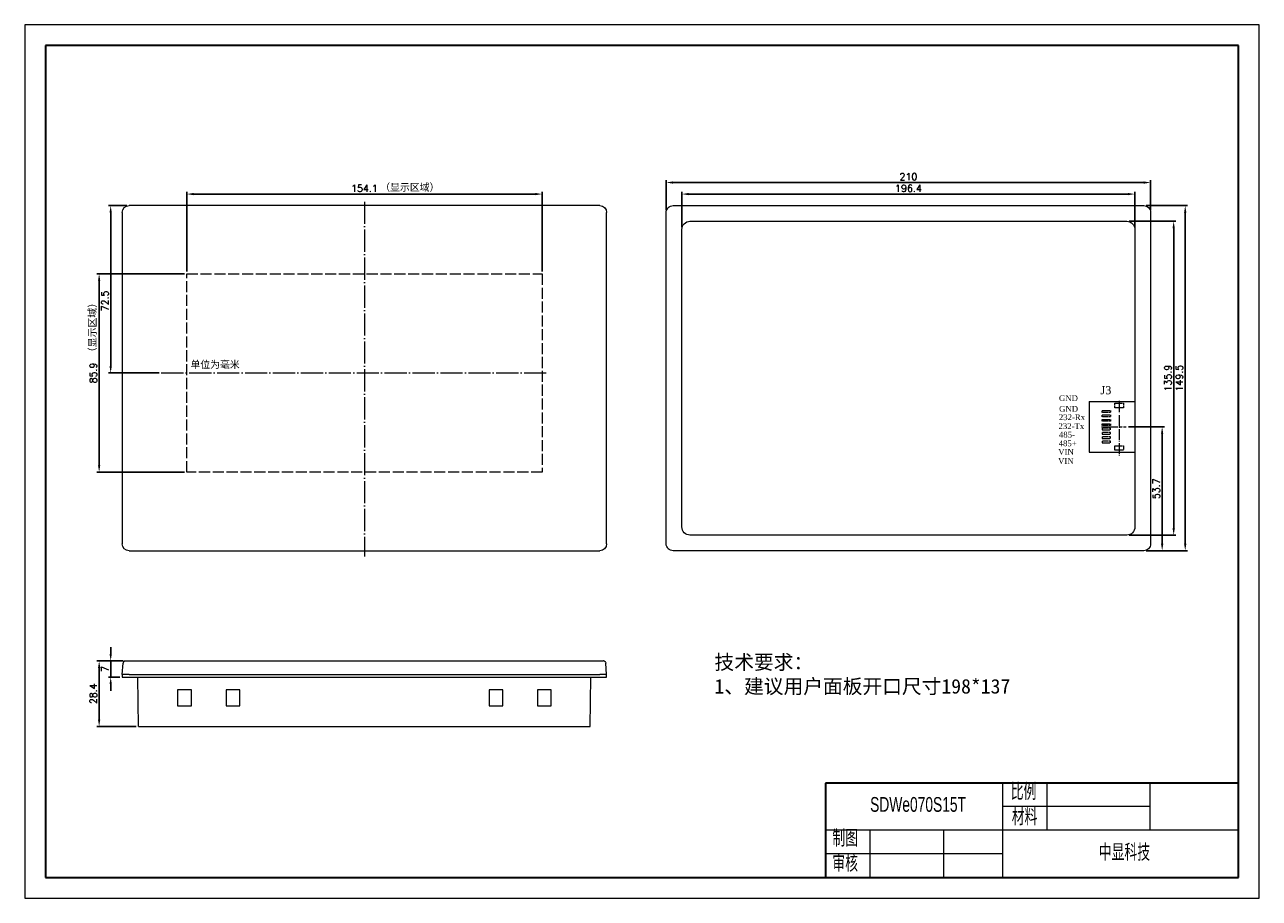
# Model space of a CAD drawing. Header units: millimetres. Extents: x -461 to 74, y -2723 to -2345.
import ezdxf

# ---------------------------------------------------------------- set-up
doc = ezdxf.new("R2010")
doc.units = ezdxf.units.MM
doc.header["$LTSCALE"] = 0.2
doc.header["$PDSIZE"] = -5
doc.linetypes.add('ACAD_ISO02W100', pattern=[15, 12, -3])
doc.linetypes.add('ACAD_ISO04W100', pattern=[30, 24, -3, 0, -3])
doc.layers.get('0').update_dxf_attribs({"lineweight": 18})
doc.layers.get('Defpoints').update_dxf_attribs({"lineweight": 18})
for name, color, linetype, lineweight in [('1', 7, 'Continuous', 18), ('3', 7, 'Continuous', 18), ('thick', 7, 'Continuous', 30), ('thin', 7, 'Continuous', 18), ('标注', 1, 'Continuous', 0), ('粗实线层', 7, 'Continuous', 35), ('细实线层', 7, 'Continuous', 18), ('虚线', 7, 'ACAD_ISO02W100', 0)]:
    doc.layers.add(name, color=color, linetype=linetype, lineweight=lineweight)
doc.styles.get("Standard").update_dxf_attribs({"font": 'txt.shx', "bigfont": 'gbcbig.shx'})
doc.styles.add('机械字体', font='txt', dxfattribs={"width": 0.67})
doc.dimstyles.new('ISO-25', dxfattribs={"dimtxt": 3, "dimasz": 3, "dimexe": 1, "dimexo": 1, "dimgap": 1, "dimtad": 1, "dimdsep": 46, "dimtxsty": 'Standard', "dimcen": 2.5, "dimdle": 6, "dimadec": 0, "dimazin": 0, "dimtfac": 1, "dimtmove": 0, "dimatfit": 3, "dimfxl": 1, "dimarcsym": 0})

# ---------------------------------------------------------------- blocks, each defined once
blk = doc.blocks.new('*X6')
at = {"layer": '粗实线层'}
for p, q in [((-287, 200), (-287, -200)), ((287, 200), (-287, 200)), ((287, -200), (287, 200)), ((-287, -200), (287, -200))]:
    blk.add_line(p, q, dxfattribs=at)
at = {"layer": '细实线层'}
for p, q in [((297, 210), (-297, 210)), ((-297, 210), (-297, -210)), ((297, -210), (297, 210)), ((-297, -210), (297, -210))]:
    blk.add_line(p, q, dxfattribs=at)
blk = doc.blocks.new('*D7')
at = {"color": 0, "linetype": 'Continuous', "lineweight": -2}
for p, q in [((-390.98, -2451.71), (-390.98, -2417.16)), ((-387.98, -2418.16), (-239.88, -2418.16)), ((-236.88, -2451.71), (-236.88, -2417.16))]:
    blk.add_line(p, q, dxfattribs=at)
at = {"color": 0}
for points in [[(-387.98, -2417.66), (-387.98, -2418.66), (-390.98, -2418.16)], [(-239.88, -2417.66), (-239.88, -2418.66), (-236.88, -2418.16)]]:
    blk.add_solid(points, dxfattribs=at)
at = {"layer": 'Defpoints', "color": 0}
for p in [(-236.88, -2418.16), (-390.98, -2452.71), (-236.88, -2452.71)]:
    blk.add_point(p, dxfattribs=at)
at = {"color": 0, "insert": (-313.93, -2415.66), "char_height": 3, "attachment_point": 5}
blk.add_mtext('154.1', dxfattribs=at)
blk = doc.blocks.new('*D8')
at = {"color": 0, "linetype": 'Continuous', "lineweight": -2}
for p, q in [((-391.98, -2452.71), (-429.93, -2452.71)), ((-428.93, -2455.71), (-428.93, -2535.61)), ((-391.98, -2538.61), (-429.93, -2538.61))]:
    blk.add_line(p, q, dxfattribs=at)
at = {"color": 0}
for points in [[(-429.43, -2455.71), (-428.43, -2455.71), (-428.93, -2452.71)], [(-429.43, -2535.61), (-428.43, -2535.61), (-428.93, -2538.61)]]:
    blk.add_solid(points, dxfattribs=at)
at = {"layer": 'Defpoints', "color": 0}
for p in [(-390.98, -2452.71), (-428.93, -2538.61), (-390.98, -2538.61)]:
    blk.add_point(p, dxfattribs=at)
at = {"color": 0, "insert": (-431.43, -2495.66), "char_height": 3, "attachment_point": 5, "rotation": 90}
blk.add_mtext('85.9', dxfattribs=at)
blk = doc.blocks.new('*D9')
at = {"color": 0, "linetype": 'Continuous', "lineweight": -2}
for p, q in [((-416.93, -2423.16), (-424.93, -2423.16)), ((-423.93, -2426.16), (-423.93, -2492.66)), ((-402.98, -2495.66), (-424.93, -2495.66))]:
    blk.add_line(p, q, dxfattribs=at)
at = {"color": 0}
for points in [[(-424.43, -2426.16), (-423.43, -2426.16), (-423.93, -2423.16)], [(-424.43, -2492.66), (-423.43, -2492.66), (-423.93, -2495.66)]]:
    blk.add_solid(points, dxfattribs=at)
at = {"layer": 'Defpoints', "color": 0}
for p in [(-415.93, -2423.16), (-423.93, -2495.66), (-401.98, -2495.66)]:
    blk.add_point(p, dxfattribs=at)
at = {"color": 0, "insert": (-426.43, -2464.46), "char_height": 3, "attachment_point": 5, "rotation": 90}
blk.add_mtext('72.5', dxfattribs=at)
blk = doc.blocks.new('*D10')
at = {"color": 0, "linetype": 'Continuous', "lineweight": -2}
for p, q in [((-183.12, -2425.16), (-183.12, -2412.16)), ((-180.12, -2413.16), (23.88, -2413.16)), ((26.88, -2425.16), (26.88, -2412.16))]:
    blk.add_line(p, q, dxfattribs=at)
at = {"color": 0}
for points in [[(-180.12, -2412.66), (-180.12, -2413.66), (-183.12, -2413.16)], [(23.88, -2412.66), (23.88, -2413.66), (26.88, -2413.16)]]:
    blk.add_solid(points, dxfattribs=at)
at = {"layer": 'Defpoints', "color": 0}
for p in [(26.88, -2413.16), (-183.12, -2426.16), (26.88, -2426.16)]:
    blk.add_point(p, dxfattribs=at)
at = {"color": 0, "insert": (-78.12, -2410.66), "char_height": 3, "attachment_point": 5}
blk.add_mtext('210', dxfattribs=at)
blk = doc.blocks.new('*D11')
at = {"color": 0, "linetype": 'Continuous', "lineweight": -2}
for p, q in [((24.88, -2423.16), (42.88, -2423.16)), ((41.88, -2426.16), (41.88, -2569.66)), ((24.88, -2572.66), (42.88, -2572.66))]:
    blk.add_line(p, q, dxfattribs=at)
at = {"color": 0}
for points in [[(41.38, -2426.16), (42.38, -2426.16), (41.88, -2423.16)], [(41.38, -2569.66), (42.38, -2569.66), (41.88, -2572.66)]]:
    blk.add_solid(points, dxfattribs=at)
at = {"layer": 'Defpoints', "color": 0}
for p in [(23.88, -2423.16), (23.88, -2572.66), (41.88, -2572.66)]:
    blk.add_point(p, dxfattribs=at)
at = {"color": 0, "insert": (39.38, -2497.91), "char_height": 3, "attachment_point": 5, "rotation": 90}
blk.add_mtext('149.5', dxfattribs=at)
blk = doc.blocks.new('*D12')
at = {"color": 0, "linetype": 'Continuous', "lineweight": -2}
for p, q in [((17.58, -2429.96), (37.88, -2429.96)), ((36.88, -2432.96), (36.88, -2562.86)), ((17.58, -2565.86), (37.88, -2565.86))]:
    blk.add_line(p, q, dxfattribs=at)
at = {"color": 0}
for points in [[(36.38, -2432.96), (37.38, -2432.96), (36.88, -2429.96)], [(36.38, -2562.86), (37.38, -2562.86), (36.88, -2565.86)]]:
    blk.add_solid(points, dxfattribs=at)
at = {"layer": 'Defpoints', "color": 0}
for p in [(16.58, -2429.96), (16.58, -2565.86), (36.88, -2565.86)]:
    blk.add_point(p, dxfattribs=at)
at = {"color": 0, "insert": (34.38, -2497.91), "char_height": 3, "attachment_point": 5, "rotation": 90}
blk.add_mtext('135.9', dxfattribs=at)
blk = doc.blocks.new('*D13')
at = {"color": 0, "linetype": 'Continuous', "lineweight": -2}
for p, q in [((-176.32, -2432.46), (-176.32, -2417.16)), ((-173.32, -2418.16), (17.08, -2418.16)), ((20.08, -2432.46), (20.08, -2417.16))]:
    blk.add_line(p, q, dxfattribs=at)
at = {"color": 0}
for points in [[(-173.32, -2417.66), (-173.32, -2418.66), (-176.32, -2418.16)], [(17.08, -2417.66), (17.08, -2418.66), (20.08, -2418.16)]]:
    blk.add_solid(points, dxfattribs=at)
at = {"layer": 'Defpoints', "color": 0}
for p in [(20.08, -2418.16), (-176.32, -2433.46), (20.08, -2433.46)]:
    blk.add_point(p, dxfattribs=at)
at = {"color": 0, "insert": (-78.12, -2415.66), "char_height": 3, "attachment_point": 5}
blk.add_mtext('196.4', dxfattribs=at)
blk = doc.blocks.new('*D14')
at = {"color": 0, "linetype": 'Continuous', "lineweight": -2}
for p, q in [((17.22, -2518.96), (32.88, -2518.96)), ((31.88, -2569.66), (31.88, -2521.96)), ((24.88, -2572.66), (32.88, -2572.66))]:
    blk.add_line(p, q, dxfattribs=at)
at = {"color": 0}
for points in [[(31.38, -2521.96), (32.38, -2521.96), (31.88, -2518.96)], [(31.38, -2569.66), (32.38, -2569.66), (31.88, -2572.66)]]:
    blk.add_solid(points, dxfattribs=at)
at = {"layer": 'Defpoints', "color": 0}
for p in [(16.22, -2518.96), (31.88, -2518.96), (23.88, -2572.66)]:
    blk.add_point(p, dxfattribs=at)
at = {"color": 0, "insert": (29.38, -2545.81), "char_height": 3, "attachment_point": 5, "rotation": 90}
blk.add_mtext('53.7', dxfattribs=at)
blk = doc.blocks.new('*D15')
at = {"color": 0, "linetype": 'Continuous', "lineweight": -2}
for p, q in [((-423.93, -2617.4), (-423.93, -2614.4)), ((-418.59, -2620.4), (-424.93, -2620.4)), ((-423.93, -2620.4), (-423.93, -2627.4)), ((-419.93, -2627.4), (-424.93, -2627.4)), ((-423.93, -2630.4), (-423.93, -2633.4))]:
    blk.add_line(p, q, dxfattribs=at)
at = {"color": 0}
for points in [[(-424.43, -2617.4), (-423.43, -2617.4), (-423.93, -2620.4)], [(-424.43, -2630.4), (-423.43, -2630.4), (-423.93, -2627.4)]]:
    blk.add_solid(points, dxfattribs=at)
at = {"layer": 'Defpoints', "color": 0}
for p in [(-417.59, -2620.4), (-423.93, -2627.4), (-418.93, -2627.4)]:
    blk.add_point(p, dxfattribs=at)
at = {"color": 0, "insert": (-426.43, -2623.9), "char_height": 3, "attachment_point": 5, "rotation": 90}
blk.add_mtext('7', dxfattribs=at)
blk = doc.blocks.new('*D16')
at = {"color": 0, "linetype": 'Continuous', "lineweight": -2}
for p, q in [((-418.59, -2620.4), (-429.93, -2620.4)), ((-428.93, -2623.4), (-428.93, -2645.8)), ((-412.84, -2648.8), (-429.93, -2648.8))]:
    blk.add_line(p, q, dxfattribs=at)
at = {"color": 0}
for points in [[(-429.43, -2623.4), (-428.43, -2623.4), (-428.93, -2620.4)], [(-429.43, -2645.8), (-428.43, -2645.8), (-428.93, -2648.8)]]:
    blk.add_solid(points, dxfattribs=at)
at = {"layer": 'Defpoints', "color": 0}
for p in [(-417.59, -2620.4), (-428.93, -2648.8), (-411.84, -2648.8)]:
    blk.add_point(p, dxfattribs=at)
at = {"color": 0, "insert": (-431.43, -2634.6), "char_height": 3, "attachment_point": 5, "rotation": 90}
blk.add_mtext('28.4', dxfattribs=at)

msp = doc.modelspace()

# ---------------------------------------------------------------- linework, layer by layer
at = {"linetype": 'ACAD_ISO04W100', "lineweight": 18, "ltscale": 2}
for p, q in [((-313.927, -2421.471), (-313.927, -2575.185)), ((-401.984, -2495.663), (-234.299, -2495.663))]:
    msp.add_line(p, q, dxfattribs=at)
at = {"linetype": 'ACAD_ISO04W100', "lineweight": 0}
msp.add_line((13.2, -2507.767), (13.2, -2531.986), dxfattribs=at)
at = {"linetype": 'ACAD_ISO04W100', "lineweight": 0, "ltscale": 0.3}
msp.add_line((5.572, -2518.963), (16.221, -2518.963), dxfattribs=at)
at = {"lineweight": 18}
for p, q in [((-418.927, -2626.2), (-418.927, -2627.4)), ((-418.927, -2627.4), (-208.927, -2627.4)), ((-208.927, -2627.4), (-208.927, -2626.2))]:
    msp.add_line(p, q, dxfattribs=at)
for p in [(-114.029, -2673.287), (-321.109, -2714.204)]:
    msp.add_line(p, (-114.029, -2714.204))
for points in [[(-180.119, -2423.163), (23.881, -2423.163, -0.4142136), (26.881, -2426.163), (26.881, -2569.663, -0.4142136), (23.881, -2572.663), (-180.119, -2572.663, -0.4142136), (-183.119, -2569.663), (-183.119, -2426.163, -0.4142136)], [(-172.819, -2429.963), (16.581, -2429.963, -0.4142136), (20.081, -2433.463), (20.081, -2562.363, -0.4142136), (16.581, -2565.863), (-172.819, -2565.863, -0.4142136), (-176.319, -2562.363), (-176.319, -2433.463, -0.4142136)]]:
    msp.add_lwpolyline(points, format="xyb", close=True)
at = {"color": 1, "linetype": 'ACAD_ISO02W100', "lineweight": 18, "ltscale": 2}
msp.add_lwpolyline([(-390.977, -2452.713), (-236.877, -2452.713), (-236.877, -2538.613), (-390.977, -2538.613)], close=True, dxfattribs=at)
at = {"layer": '1', "linetype": 'Continuous', "lineweight": 18}
for p, q in [((-211.919, -2423.163), (-415.934, -2423.163)), ((-418.927, -2426.156), (-418.927, -2569.671)), ((-208.927, -2569.671), (-208.927, -2426.156)), ((-415.934, -2572.663), (-211.919, -2572.663)), ((-418.927, -2626.2), (-418.586, -2621.33)), ((-417.587, -2620.4), (-212.263, -2620.4)), ((-208.927, -2626.2), (-209.267, -2621.33)), ((-415.934, -2626.2), (-418.927, -2626.2)), ((-415.934, -2626.2), (-211.919, -2626.2)), ((-411.836, -2648.8), (-412.132, -2627.4)), ((-216.017, -2648.8), (-215.721, -2627.4)), ((-208.927, -2626.2), (-211.919, -2626.2)), ((-388.927, -2632.9), (-394.927, -2632.9)), ((-394.927, -2632.9), (-394.927, -2639.9)), ((-388.927, -2639.9), (-388.927, -2632.9)), ((-367.927, -2632.9), (-373.927, -2632.9)), ((-373.927, -2632.9), (-373.927, -2639.9)), ((-367.927, -2639.9), (-367.927, -2632.9)), ((-253.927, -2632.9), (-259.927, -2632.9)), ((-259.927, -2632.9), (-259.927, -2639.9)), ((-253.927, -2639.9), (-253.927, -2632.9)), ((-232.927, -2632.9), (-238.927, -2632.9)), ((-238.927, -2632.9), (-238.927, -2639.9)), ((-232.927, -2639.9), (-232.927, -2632.9)), ((-394.927, -2639.9), (-388.927, -2639.9)), ((-373.927, -2639.9), (-367.927, -2639.9)), ((-259.927, -2639.9), (-253.927, -2639.9)), ((-238.927, -2639.9), (-232.927, -2639.9)), ((-411.836, -2648.8), (-408.336, -2648.8)), ((-408.336, -2648.8), (-219.517, -2648.8)), ((-219.517, -2648.8), (-216.017, -2648.8))]:
    msp.add_line(p, q, dxfattribs=at)
at = {"layer": '1', "linetype": 'Continuous', "lineweight": 18, "extrusion": (0, 0, -1)}
for centre, major_axis in [((-415.919, -2426.171), (-2.132, 2.132)), ((-211.934, -2426.171), (2.132, 2.132)), ((-415.919, -2569.656), (-2.132, -2.132)), ((-211.934, -2569.656), (2.132, -2.132))]:
    msp.add_ellipse(centre, major_axis=major_axis, ratio=0.9951458, start_param=5.5002201, end_param=7.0661505, dxfattribs=at)
at = {"layer": '1', "linetype": 'Continuous', "lineweight": 18}
for points in [[(-418.53, -2621.321), (-418.552, -2621.324), (-418.569, -2621.327), (-418.586, -2621.33)], [(-417.944, -2620.472), (-417.831, -2620.426), (-417.71, -2620.4), (-417.587, -2620.4)], [(-209.909, -2620.472), (-210.022, -2620.426), (-210.143, -2620.4), (-210.267, -2620.4)], [(-209.323, -2621.321), (-209.301, -2621.324), (-209.284, -2621.327), (-209.267, -2621.33)]]:
    msp.add_open_spline(points, degree=3, dxfattribs=at)
for points, knots in [([(-418.217, -2620.667), (-418.266, -2620.712), (-418.351, -2620.81), (-418.475, -2621.027), (-418.52, -2621.202), (-418.53, -2621.321)], [0, 0, 0, 0, 0.26243801, 0.51977736, 0.97833187, 0.97833187, 0.97833187, 0.97833187]), ([(-417.944, -2620.472), (-418.002, -2620.487), (-418.113, -2620.544), (-418.194, -2620.626), (-418.226, -2620.673), (-418.228, -2620.677)], [0, 0, 0, 0, 0.23555291, 0.48277883, 0.50408263, 0.50408263, 0.50408263, 0.50408263]), ([(-212.263, -2620.4), (-212.039, -2620.4), (-211.813, -2620.4), (-211.39, -2620.4), (-211.189, -2620.4), (-210.84, -2620.4), (-210.687, -2620.4), (-210.451, -2620.4), (-210.364, -2620.4), (-210.283, -2620.4), (-210.267, -2620.4), (-210.267, -2620.4)], [0, 0, 0, 0, 0.2154071, 0.2154071, 0.4308141, 0.4308141, 0.6462212, 0.6462212, 0.8616282, 0.8616282, 1, 1, 1, 1]), ([(-209.909, -2620.472), (-209.852, -2620.487), (-209.741, -2620.544), (-209.659, -2620.626), (-209.627, -2620.673), (-209.625, -2620.677)], [0, 0, 0, 0, 0.23555291, 0.48277883, 0.50408263, 0.50408263, 0.50408263, 0.50408263]), ([(-209.636, -2620.667), (-209.588, -2620.712), (-209.502, -2620.81), (-209.378, -2621.027), (-209.334, -2621.202), (-209.323, -2621.321)], [0, 0, 0, 0, 0.26243801, 0.51977736, 0.97833187, 0.97833187, 0.97833187, 0.97833187])]:
    msp.add_open_spline(points, degree=3, knots=knots, dxfattribs=at)
at = {"layer": '3', "color": 7, "linetype": 'Continuous'}
for p, q in [((0.295, -2507.963), (20.081, -2507.963)), ((0.295, -2507.963), (0.295, -2529.963)), ((0.295, -2529.963), (20.081, -2529.963))]:
    msp.add_line(p, q, dxfattribs=at)
at = {"layer": 'thick'}
for p, q in [((-114.029, -2673.287), (-114.029, -2714.204)), ((-114.029, -2673.287), (-114.029, -2714.204)), ((64.984, -2673.287), (-114.029, -2673.287)), ((64.984, -2714.204), (64.984, -2673.287)), ((-114.029, -2714.204), (64.984, -2714.204))]:
    msp.add_line(p, q, dxfattribs=at)
at = {"layer": 'thin'}
for p, q in [((-37.309, -2673.287), (-37.309, -2714.204)), ((-18.129, -2673.287), (-18.129, -2693.746)), ((26.624, -2693.746), (26.624, -2673.287)), ((26.624, -2683.516), (-37.309, -2683.516)), ((64.984, -2693.746), (-114.029, -2693.746)), ((-94.849, -2693.746), (-94.849, -2714.204)), ((-62.882, -2693.746), (-62.882, -2714.204)), ((-37.309, -2703.975), (-114.029, -2703.975))]:
    msp.add_line(p, q, dxfattribs=at)
at = {"layer": '虚线', "linetype": 'ACAD_ISO02W100', "ltscale": 0.3}
for p, q in [((11.308, -2508.791), (15.092, -2508.791)), ((11.308, -2510.684), (11.308, -2508.791)), ((15.092, -2508.791), (15.092, -2510.684)), ((5.819, -2511.961), (9.415, -2511.961)), ((5.819, -2512.718), (5.819, -2511.961)), ((9.415, -2512.718), (5.819, -2512.718)), ((5.819, -2514.611), (5.819, -2513.854)), ((5.819, -2513.854), (9.415, -2513.854)), ((9.415, -2514.611), (5.819, -2514.611)), ((9.415, -2511.961), (9.415, -2512.718)), ((9.415, -2513.854), (9.415, -2514.611)), ((15.092, -2510.684), (11.308, -2510.684)), ((5.819, -2516.503), (5.819, -2515.746)), ((5.819, -2515.746), (9.415, -2515.746)), ((9.415, -2516.503), (5.819, -2516.503)), ((5.819, -2518.396), (5.819, -2517.639)), ((5.819, -2517.639), (9.415, -2517.639)), ((9.415, -2518.396), (5.819, -2518.396)), ((9.415, -2519.531), (5.819, -2519.531)), ((5.819, -2519.531), (5.819, -2520.288)), ((5.819, -2520.288), (9.415, -2520.288)), ((9.415, -2515.746), (9.415, -2516.503)), ((9.415, -2517.639), (9.415, -2518.396)), ((9.415, -2520.288), (9.415, -2519.531)), ((9.415, -2521.424), (5.819, -2521.424)), ((5.819, -2521.424), (5.819, -2522.181)), ((5.819, -2522.181), (9.415, -2522.181)), ((5.819, -2523.316), (5.819, -2524.073)), ((9.415, -2523.316), (5.819, -2523.316)), ((5.819, -2524.073), (9.415, -2524.073)), ((5.819, -2525.208), (5.819, -2525.965)), ((9.415, -2525.208), (5.819, -2525.208)), ((5.819, -2525.965), (9.415, -2525.965)), ((9.415, -2522.181), (9.415, -2521.424)), ((9.415, -2524.073), (9.415, -2523.316)), ((9.415, -2525.965), (9.415, -2525.208)), ((11.308, -2529.135), (11.308, -2527.243)), ((11.308, -2527.243), (15.092, -2527.243)), ((15.092, -2529.135), (11.308, -2529.135))]:
    msp.add_line(p, q, dxfattribs=at)
at = {"layer": '虚线', "ltscale": 0.3}
msp.add_line((15.092, -2527.243), (15.092, -2529.135), dxfattribs=at)

# ---------------------------------------------------------------- block references
at = {"layer": '粗实线层', "lineweight": -3, "xscale": 0.9010149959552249, "yscale": 0.9010149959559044, "zscale": 0.901014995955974}
msp.add_blockref('*X6', (-193.607, -2534.001), dxfattribs=at)

# ---------------------------------------------------------------- texts
at = {"lineweight": 5, "insert": (-307.08, -2413.645), "char_height": 3.13578, "width": 27.41743, "attachment_point": 1}
msp.add_mtext('{\\fSimSun|b0|i0|c134|p2;\\C1;（显示区域）}', dxfattribs=at)
at = {"lineweight": 5, "insert": (-433.434, -2488.791), "char_height": 3.13578, "width": 27.41743, "attachment_point": 1, "rotation": 90}
msp.add_mtext('{\\fSimSun|b0|i0|c134|p2;\\C1;（显示区域）}', dxfattribs=at)
at = {"lineweight": -3, "insert": (-389.369, -2490.42), "char_height": 3.13578, "width": 57.7248, "attachment_point": 1}
msp.add_mtext('{\\fSimSun|b0|i0|c134|p2;单位为毫米}', dxfattribs=at)
at = {"layer": 'thick', "attachment_point": 1, "style": '机械字体'}
for s, insert, char_height, width in [('比例', (-33.751, -2673.586), 6.3933, 16.24132), ('{\\fArial|b0|i0|c0|p32;SDWe070S15T}', (-94.721, -2679.356), 6.39332, 31.01012), ('材料', (-33.33, -2684.506), 6.3933, 16.24132), ('制图', (-111.09, -2693.746), 6.3933, 16.24132), ('中显科技', (4.379, -2699.889), 6.3933, 77.01647), ('审核', (-111.09, -2704.665), 6.3933, 16.24132)]:
    msp.add_mtext(s, dxfattribs=dict(at, insert=insert, char_height=char_height, width=width))
at = {"layer": '标注', "color": 0, "lineweight": 0, "attachment_point": 1}
for s, insert, char_height, width in [('{\\fTimes New Roman|b0|i0|c0|p18;\\H1.12x;J3}', (5.152, -2501.343), 3.13578, 10.26115), ('{\\fTimes New Roman|b0|i0|c0|p18;\\H0.8x;GND}', (-12.847, -2505.312), 3.13578, 33.33434), ('{\\fTimes New Roman|b0|i0|c0|p18;GND}', (-12.787, -2509.961), 2.50863, 8.54729), ('{\\fTimes New Roman|b0|i0|c186|p18;232-Rx}', (-12.903, -2513.571), 2.50863, 8.54729), ('{\\fTimes New Roman|b0|i0|c186|p18;232-Tx}', (-13.05, -2517.423), 2.50863, 8.54729), ('{\\fTimes New Roman|b0|i0|c186|p18;485+}', (-12.982, -2524.869), 2.50863, 8.54729), ('{\\fTimes New Roman|b0|i0|c186|p18;485-}', (-12.884, -2521.143), 2.50863, 14.62241), ('{\\fTimes New Roman|b0|i0|c186|p18;VIN}', (-13.159, -2528.555), 2.50863, 19.35825), ('{\\fTimes New Roman|b0|i0|c186|p18;VIN}', (-13.231, -2532.519), 2.50863, 15.52441)]:
    msp.add_mtext(s, dxfattribs=dict(at, insert=insert, char_height=char_height, width=width))
at = {"layer": '标注', "insert": (-162.186, -2617.794), "char_height": 6.27157, "width": 205.28939, "attachment_point": 1}
msp.add_mtext('{\\fSimSun|b0|i0|c134|p49;技术要求：\\P1、\\fSimSun|b0|i0|c134|p1;建议用户面板开口尺寸198*137}', dxfattribs=at)

# ---------------------------------------------------------------- dimensions: what is measured, and where the dimension line sits
for base, p1, p2, picture, middle in [((-236.877, -2418.163), (-390.977, -2452.713), (-236.877, -2452.713), '*D7', (-313.927, -2418.163)), ((26.881, -2413.163), (-183.119, -2426.163), (26.881, -2426.163), '*D10', (-78.119, -2413.163)), ((20.081, -2418.163), (-176.319, -2433.463), (20.081, -2433.463), '*D13', (-78.119, -2418.163))]:
    dim = msp.add_linear_dim(base=base, p1=p1, p2=p2, dimstyle='ISO-25', override={"dimarcsym": 1})
    dim.commit()
    dim.dimension.update_dxf_attribs({"geometry": picture, "text_midpoint": middle, "dimtype": 160})
for base, p1, p2, picture, middle in [((-423.927, -2495.663), (-415.934, -2423.163), (-401.984, -2495.663), '*D9', (-423.927, -2464.457)), ((41.881, -2572.663), (23.881, -2423.163), (23.881, -2572.663), '*D11', (41.881, -2497.913)), ((36.881, -2565.863), (16.581, -2429.963), (16.581, -2565.863), '*D12', (36.881, -2497.913)), ((-428.927, -2538.613), (-390.977, -2452.713), (-390.977, -2538.613), '*D8', (-428.927, -2495.663)), ((31.881, -2518.963), (23.881, -2572.663), (16.221, -2518.963), '*D14', (31.881, -2545.813)), ((-423.927, -2627.4), (-417.587, -2620.4), (-418.927, -2627.4), '*D15', (-423.927, -2623.9)), ((-428.927, -2648.8), (-417.587, -2620.4), (-411.836, -2648.8), '*D16', (-428.927, -2634.6))]:
    dim = msp.add_linear_dim(base=base, p1=p1, p2=p2, angle=90, dimstyle='ISO-25', override={"dimarcsym": 1})
    dim.commit()
    dim.dimension.update_dxf_attribs({"geometry": picture, "text_midpoint": middle, "dimtype": 160})

doc.saveas('drawing.dxf')
